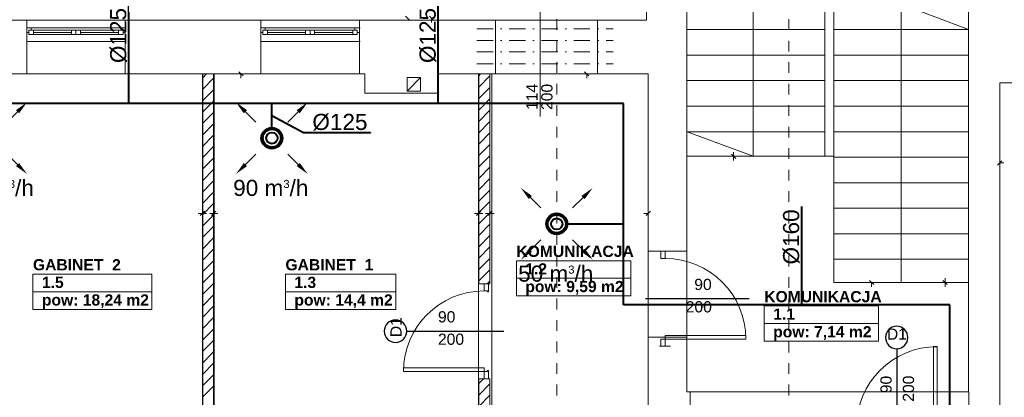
# Model space of a CAD drawing. Header units: millimetres. Extents: x 178516 to 426772, y -178579 to -115871.
# Tile 80 of 256: x 258696 to 269675, y -130651 to -126434. Entities that reach past the tile are written whole.
import ezdxf
from ezdxf.enums import TextEntityAlignment as Align

# ---------------------------------------------------------------- set-up
doc = ezdxf.new("R2010")
doc.units = ezdxf.units.MM
doc.header["$MEASUREMENT"] = 0
doc.linetypes.add('Kropki i Kreski', pattern=[360, 180, -90, 0, -90])
doc.linetypes.add('Przerywana', pattern=[240, 120, -120])
doc.layers.get('0').update_dxf_attribs({"color": 252, "lineweight": 5})
for name, color, linetype, lineweight in [('840-G Znaczniki ogólne_Nr_pióra__3', 252, 'Continuous', 5), ('IS_nawiew', 5, 'Continuous', 40), ('Nowe_! NAZWY POM', 252, 'Continuous', 5), ('Nowe_! NAZWY POM_Nr_pióra__19', 252, 'Continuous', 5), ('Nowe_220-A Ściany', 252, 'Continuous', 5), ('Nowe_220-A Ściany_Nr_pióra__112', 252, 'Continuous', 5), ('Nowe_220-A Ściany_Nr_pióra__93', 252, 'Continuous', 5), ('Nowe_810-G Ogólne_Nr_pióra__21', 252, 'Continuous', 5), ('Nowe_820-G Rysunki Obrazki_Nr_pióra__24', 252, 'Continuous', 5), ('Nowe_Drzwi ARCHICAD_Nr_pióra__168', 252, 'Continuous', 5), ('Nowe_Metryczki pomieszczeń ARCHICADa_Nr_pióra__13', 252, 'Continuous', 5), ('Nowe_Nowe_220(1)-A Ściany zewnętrzne_Nr_pióra__3', 252, 'Continuous', 5), ('Nowe_Nowe_220(1)-A Ściany zewnętrzne_Nr_pióra__57', 252, 'Continuous', 5), ('Nowe_Okna ARCHICADa_Nr_pióra__112', 252, 'Continuous', 5), ('Nowe_Okna ARCHICADa_Nr_pióra__23', 252, 'Continuous', 5), ('Nowe_Okna ARCHICADa_Nr_pióra__3', 252, 'Continuous', 5), ('Nowe_TABELKA_Nr_pióra__1', 252, 'Continuous', 5), ('Nowe_Znaczniki drzwi ARCHICADa', 252, 'Continuous', 5), ('Nowe_Znaczniki drzwi ARCHICADa_Nr_pióra__111', 252, 'Continuous', 5), ('Nowe_Znaczniki drzwi ARCHICADa_Nr_pióra__141', 252, 'Continuous', 5)]:
    doc.layers.add(name, color=color, linetype=linetype, lineweight=lineweight)
doc.styles.add('GENERATED_STYLE_1', font='arial.ttf')
doc.styles.add('GENERATED_STYLE_2', font='arialbd.ttf')
doc.styles.add('WE12', font='arial.ttf')
doc.styles.add('WE2', font='arial.ttf')

# ---------------------------------------------------------------- blocks, each defined once
blk = doc.blocks.new('GABINET  2_1.5_19', base_point=(259507, -129375))
at = {"layer": 'Nowe_Metryczki pomieszczeń ARCHICADa_Nr_pióra__13', "color": 7, "linetype": 'Continuous', "lineweight": 13}
for p, q in [((258844, -129276), (258844, -129669)), ((258844, -129276), (260170, -129276)), ((260170, -129276), (260170, -129669)), ((258844, -129473), (260170, -129473)), ((258844, -129669), (260170, -129669))]:
    blk.add_line(p, q, dxfattribs=at)
at = {"layer": 'Nowe_Metryczki pomieszczeń ARCHICADa_Nr_pióra__13', "color": 7, "lineweight": 13, "style": 'GENERATED_STYLE_2'}
for tag, p in [('ROOM_NAME', (258844, -129108)), ('ROOM_NUMBER', (258944, -129305)), ('ROOM_CALC_AREA', (258944, -129501))]:
    blk.add_attdef(tag, text='', height=125, dxfattribs=at).set_placement(p, align=Align.TOP_LEFT)
blk = doc.blocks.new('KOMUNIKACJA_1.2_21', base_point=(264871, -129224))
at = {"layer": 'Nowe_Metryczki pomieszczeń ARCHICADa_Nr_pióra__13', "color": 7, "linetype": 'Continuous', "lineweight": 13}
for p, q in [((264234, -129126), (264234, -129519)), ((264234, -129126), (265509, -129126)), ((265509, -129126), (265509, -129519)), ((264234, -129322), (265509, -129322)), ((264234, -129519), (265509, -129519))]:
    blk.add_line(p, q, dxfattribs=at)
at = {"layer": 'Nowe_Metryczki pomieszczeń ARCHICADa_Nr_pióra__13', "color": 7, "lineweight": 13, "style": 'GENERATED_STYLE_2'}
for tag, p in [('ROOM_NAME', (264234, -128958)), ('ROOM_NUMBER', (264334, -129154)), ('ROOM_CALC_AREA', (264334, -129351))]:
    blk.add_attdef(tag, text='', height=125, dxfattribs=at).set_placement(p, align=Align.TOP_LEFT)
blk = doc.blocks.new('GABINET  1_1.3_31', base_point=(262274, -129375))
at = {"layer": 'Nowe_Metryczki pomieszczeń ARCHICADa_Nr_pióra__13', "color": 7, "linetype": 'Continuous', "lineweight": 13}
for p, q in [((261659, -129276), (261659, -129669)), ((261659, -129276), (262890, -129276)), ((262890, -129276), (262890, -129669)), ((261659, -129473), (262890, -129473)), ((261659, -129669), (262890, -129669))]:
    blk.add_line(p, q, dxfattribs=at)
at = {"layer": 'Nowe_Metryczki pomieszczeń ARCHICADa_Nr_pióra__13', "color": 7, "lineweight": 13, "style": 'GENERATED_STYLE_2'}
for tag, p in [('ROOM_NAME', (261659, -129108)), ('ROOM_NUMBER', (261759, -129305)), ('ROOM_CALC_AREA', (261759, -129501))]:
    blk.add_attdef(tag, text='', height=125, dxfattribs=at).set_placement(p, align=Align.TOP_LEFT)
blk = doc.blocks.new('KOMUNIKACJA_1.1_37', base_point=(267635, -129730))
at = {"layer": 'Nowe_Metryczki pomieszczeń ARCHICADa_Nr_pióra__13', "color": 7, "linetype": 'Continuous', "lineweight": 13}
for p, q in [((266998, -129631), (266998, -130024)), ((266998, -129631), (268272, -129631)), ((268272, -129631), (268272, -130024)), ((266998, -129828), (268272, -129828)), ((266998, -130024), (268272, -130024))]:
    blk.add_line(p, q, dxfattribs=at)
at = {"layer": 'Nowe_Metryczki pomieszczeń ARCHICADa_Nr_pióra__13', "color": 7, "lineweight": 13, "style": 'GENERATED_STYLE_2'}
for tag, p in [('ROOM_NAME', (266998, -129464)), ('ROOM_NUMBER', (267098, -129660)), ('ROOM_CALC_AREA', (267098, -129856))]:
    blk.add_attdef(tag, text='', height=125, dxfattribs=at).set_placement(p, align=Align.TOP_LEFT)
blk = doc.blocks.new('D Marker 11_28')
at = {"layer": 'Nowe_Znaczniki drzwi ARCHICADa_Nr_pióra__111', "color": 7, "linetype": 'Continuous', "lineweight": 25}
blk.add_line((0, -927), (0, 154), dxfattribs=at)
at = {"layer": 'Nowe_Znaczniki drzwi ARCHICADa_Nr_pióra__141', "color": 7, "linetype": 'Continuous', "lineweight": 25}
for start, end in [(0, 180), (180, 0)]:
    blk.add_arc((0, -1052), 125, start, end, dxfattribs=at)
at = {"layer": 'Nowe_Znaczniki drzwi ARCHICADa_Nr_pióra__141', "color": 7, "lineweight": 25, "style": 'GENERATED_STYLE_1'}
for tag, rotation, p in [('AC_MarkerText_4', 90, (-20, -538)), ('AC_WIDO_B_SIZE', 90, (230, -538)), ('AC_MarkerText_1', 360, (-109, -1115))]:
    blk.add_attdef(tag, text='', height=125, rotation=rotation, dxfattribs=at).set_placement(p, align=Align.BOTTOM_LEFT)
blk = doc.blocks.new('D Marker 11_2')
at = {"layer": 'Nowe_Znaczniki drzwi ARCHICADa_Nr_pióra__111', "color": 7, "linetype": 'Continuous', "lineweight": 25}
blk.add_line((0, 876), (0, -279), dxfattribs=at)
at = {"layer": 'Nowe_Znaczniki drzwi ARCHICADa_Nr_pióra__141', "color": 7, "lineweight": 25, "style": 'GENERATED_STYLE_1'}
for tag, p in [('AC_MarkerText_4', (-20, 305)), ('AC_WIDO_B_SIZE', (230, 210))]:
    blk.add_attdef(tag, text='', height=125, rotation=90, dxfattribs=at).set_placement(p, align=Align.BOTTOM_LEFT)
blk = doc.blocks.new('podkład 20251118')
at = {"color": 252, "linetype": 'Continuous', "lineweight": 5}
for p, q in [((262998, -126395), (263045, -126442)), ((263311, -126442), (263264, -126395)), ((263287, -126418), (263287, -126466)), ((261187, -127062), (261139, -127015)), ((265043, -127062), (264995, -127015)), ((261163, -127038), (261163, -127086)), ((265019, -127038), (265019, -127086)), ((266680, -127983), (266633, -127936)), ((266633, -127936), (266680, -127983)), ((266657, -127960), (266657, -127912)), ((266657, -127960), (266657, -128007)), ((269647, -128010), (269600, -128058)), ((269624, -128034), (269671, -128034)), ((260734, -128598), (260686, -128598)), ((260710, -128621), (260757, -128574)), ((260757, -128574), (260710, -128621)), ((260734, -128598), (260781, -128598)), ((260859, -128598), (260811, -128598)), ((260835, -128621), (260882, -128574)), ((260882, -128574), (260835, -128621)), ((260859, -128598), (260906, -128598)), ((263814, -128598), (263766, -128598)), ((263790, -128621), (263837, -128574)), ((263837, -128574), (263790, -128621)), ((263814, -128598), (263861, -128598)), ((263939, -128598), (263891, -128598)), ((263915, -128621), (263962, -128574)), ((263962, -128574), (263915, -128621)), ((263939, -128598), (263986, -128598)), ((265705, -128598), (265657, -128598)), ((265681, -128621), (265729, -128574)), ((269014, -129369), (269014, -129321)), ((268220, -129392), (268172, -129345)), ((268196, -129369), (268196, -129416)), ((269037, -129392), (268990, -129345)), ((268990, -129345), (269037, -129392)), ((269014, -129369), (269014, -129416))]:
    blk.add_line(p, q, dxfattribs=at)
at = {"layer": '840-G Znaczniki ogólne_Nr_pióra__3', "color": 252, "linetype": 'Przerywana', "lineweight": 5}
for p, q in [((264685, -121149), (264685, -142839)), ((267274, -121149), (267274, -142839))]:
    blk.add_line(p, q, dxfattribs=at)
at = {"layer": 'Nowe_! NAZWY POM_Nr_pióra__19', "color": 252, "linetype": 'Continuous', "lineweight": 5}
for p, q in [((260738, -127038), (257834, -127038)), ((260738, -131402), (260738, -127038)), ((261434, -127038), (260863, -127038)), ((260863, -127038), (260863, -131277)), ((262544, -127038), (261434, -127038)), ((262544, -127255), (262544, -127038)), ((263811, -127038), (263364, -127038)), ((263364, -127038), (263364, -127049)), ((263364, -127049), (263364, -127199)), ((263811, -132678), (263811, -127038)), ((263960, -127038), (263960, -132687)), ((265705, -127038), (263960, -127038)), ((265705, -128538), (265705, -127038)), ((263364, -127199), (263364, -127255)), ((269624, -127140), (269624, -128640)), ((270234, -127140), (269624, -127140)), ((263364, -127255), (262544, -127255)), ((267774, -127960), (266134, -127960)), ((266134, -127960), (266134, -130590)), ((267774, -129369), (267774, -127960)), ((265705, -131888), (265705, -128538)), ((269624, -128640), (269624, -131800)), ((269274, -129369), (267774, -129369)), ((269274, -130590), (269274, -129369)), ((266134, -130590), (266174, -130590)), ((266174, -130590), (266174, -130910)), ((269281, -130590), (269274, -130590)), ((269281, -130910), (269281, -130590))]:
    blk.add_line(p, q, dxfattribs=at)
at = {"layer": 'Nowe_220-A Ściany', "color": 252, "linetype": 'Continuous', "lineweight": 5}
for p, q in [((260734, -127086), (260781, -127038)), ((260734, -127213), (260859, -127088)), ((263814, -127061), (263836, -127038)), ((263814, -127188), (263939, -127063)), ((260734, -127341), (260859, -127216)), ((263814, -127315), (263939, -127190)), ((260734, -127468), (260859, -127343)), ((263814, -127443), (263939, -127318)), ((263814, -127570), (263939, -127445)), ((260734, -127595), (260859, -127470)), ((263814, -127697), (263939, -127572)), ((260734, -127722), (260859, -127597)), ((260734, -127850), (260859, -127725)), ((263814, -127824), (263939, -127699)), ((260734, -127977), (260859, -127852)), ((263814, -127952), (263939, -127827)), ((260734, -128104), (260859, -127979)), ((263814, -128079), (263939, -127954)), ((260734, -128232), (260859, -128107)), ((263814, -128206), (263939, -128081)), ((263814, -128334), (263939, -128209)), ((260734, -128359), (260859, -128234)), ((263814, -128461), (263939, -128336)), ((260734, -128486), (260859, -128361)), ((260734, -128613), (260859, -128488)), ((263814, -128588), (263939, -128463)), ((260734, -128741), (260859, -128616)), ((263814, -128715), (263939, -128590)), ((260734, -128868), (260859, -128743)), ((263814, -128843), (263939, -128718)), ((260734, -128995), (260859, -128870)), ((263814, -128970), (263939, -128845)), ((260734, -129123), (260859, -128998)), ((263814, -129097), (263939, -128972)), ((263814, -129224), (263939, -129099)), ((265927, -129020), (265929, -129018)), ((260734, -129250), (260859, -129125)), ((260734, -129377), (260859, -129252)), ((263814, -129352), (263939, -129227)), ((260734, -129504), (260859, -129379)), ((263910, -129383), (263939, -129354)), ((260734, -129632), (260859, -129507)), ((260734, -129759), (260859, -129634)), ((260734, -129886), (260859, -129761)), ((260734, -130013), (260859, -129888)), ((260734, -130141), (260859, -130016)), ((260734, -130268), (260859, -130143)), ((260734, -130395), (260859, -130270)), ((260734, -130523), (260859, -130398)), ((260734, -130650), (260859, -130525)), ((263814, -130497), (263868, -130443)), ((263814, -130625), (263939, -130500)), ((263814, -130752), (263939, -130627))]:
    blk.add_line(p, q, dxfattribs=at)
at = {"layer": 'Nowe_220-A Ściany_Nr_pióra__112', "color": 252, "linetype": 'Continuous', "lineweight": 5}
for p, q in [((258774, -126576), (258774, -126526)), ((258774, -126676), (258774, -126576)), ((259874, -126576), (259874, -126526)), ((259874, -126676), (259874, -126576)), ((261384, -126576), (261384, -126526)), ((261384, -126676), (261384, -126576)), ((262484, -126576), (262484, -126526)), ((262494, -126526), (262484, -126526)), ((262484, -126676), (262484, -126576)), ((262484, -126676), (262494, -126676))]:
    blk.add_line(p, q, dxfattribs=at)
at = {"layer": 'Nowe_220-A Ściany_Nr_pióra__93', "color": 252, "linetype": 'Continuous', "lineweight": 5}
for p, q in [((260734, -127038), (260734, -131378)), ((260859, -127038), (260734, -127038)), ((260859, -131253), (260859, -127038)), ((263814, -127038), (263814, -129383)), ((263939, -127038), (263814, -127038)), ((263939, -129383), (263939, -127038)), ((265954, -129018), (265829, -129018)), ((265844, -129020), (265829, -129020)), ((265894, -129020), (265844, -129020)), ((265954, -129020), (265894, -129020)), ((265954, -129020), (265954, -129018)), ((263814, -129383), (263874, -129383)), ((263874, -129383), (263924, -129383)), ((263924, -129383), (263939, -129383)), ((265844, -130080), (265829, -130080)), ((265894, -130080), (265844, -130080)), ((265954, -130080), (265894, -130080)), ((263814, -130443), (263874, -130443)), ((263814, -130443), (263814, -132678)), ((263874, -130443), (263924, -130443)), ((263924, -130443), (263939, -130443)), ((263939, -132678), (263939, -130443))]:
    blk.add_line(p, q, dxfattribs=at)
at = {"layer": 'Nowe_810-G Ogólne_Nr_pióra__21', "color": 252, "linetype": 'Kropki i Kreski', "lineweight": 5}
for p, q in [((263795, -126535), (265314, -126535)), ((263795, -126665), (265314, -126665)), ((263795, -126795), (265314, -126795)), ((263795, -126928), (265314, -126928))]:
    blk.add_line(p, q, dxfattribs=at)
at = {"layer": 'Nowe_820-G Rysunki Obrazki_Nr_pióra__24', "color": 7, "linetype": 'Continuous', "lineweight": 15}
blk.add_line((264499, -126316), (264499, -127515), dxfattribs=at)
at = {"layer": 'Nowe_Drzwi ARCHICAD_Nr_pióra__168', "color": 252, "linetype": 'Continuous', "lineweight": 5}
for p, q in [((265894, -129020), (265844, -129020)), ((265844, -129020), (265844, -129100)), ((265894, -129020), (265844, -129020)), ((265844, -129100), (265854, -129100)), ((265854, -129100), (265894, -129100)), ((265894, -129100), (265894, -129020)), ((263874, -129383), (263924, -129383)), ((263874, -129463), (263874, -129383)), ((263874, -129383), (263924, -129383)), ((263924, -129383), (263924, -129463)), ((263914, -129463), (263874, -129463)), ((263914, -129473), (263914, -129463)), ((263924, -129473), (263914, -129473)), ((263924, -129463), (263924, -129473)), ((266794, -129960), (265894, -129960)), ((265894, -129960), (265894, -130000)), ((266794, -130000), (266794, -129960)), ((265854, -130000), (265844, -130000)), ((265844, -130000), (265844, -130080)), ((265844, -130080), (265894, -130080)), ((265894, -130080), (265844, -130080)), ((265894, -130000), (265854, -130000)), ((265894, -130080), (265894, -130000)), ((265894, -130000), (266794, -130000)), ((268925, -130085), (268885, -130085)), ((268885, -130085), (268885, -130985)), ((268925, -130985), (268925, -130085)), ((262974, -130363), (262974, -130323)), ((262974, -130323), (263874, -130323)), ((263874, -130363), (262974, -130363)), ((263874, -130323), (263874, -130363)), ((263874, -130363), (263914, -130363)), ((263874, -130443), (263874, -130363)), ((263914, -130363), (263914, -130353)), ((263914, -130353), (263924, -130353)), ((263924, -130353), (263924, -130363)), ((263924, -130363), (263924, -130443)), ((263924, -130443), (263874, -130443)), ((263874, -130443), (263924, -130443))]:
    blk.add_line(p, q, dxfattribs=at)
for centre, major_axis, start_param, end_param in [((265894, -130000), (636, 636), 5.497787, 7.068583), ((268925, -130985), (-636, 636), -0.785398, 0.785398)]:
    blk.add_ellipse(centre, major_axis=major_axis, ratio=1, start_param=start_param, end_param=end_param, dxfattribs=at)
at = {"layer": 'Nowe_Drzwi ARCHICAD_Nr_pióra__168', "color": 252, "linetype": 'Continuous', "lineweight": 5, "extrusion": (0, 0, -1)}
blk.add_ellipse((263874, -130363), major_axis=(-636, 636), ratio=1, start_param=5.497787, end_param=7.068583, dxfattribs=at)
at = {"layer": 'Nowe_Nowe_220(1)-A Ściany zewnętrzne_Nr_pióra__3', "color": 252, "linetype": 'Continuous', "lineweight": 5}
for p, q in [((263166, -127081), (263016, -127081)), ((263016, -127081), (263016, -127231)), ((263016, -127231), (263166, -127081)), ((263166, -127231), (263166, -127081)), ((263016, -127231), (263166, -127231))]:
    blk.add_line(p, q, dxfattribs=at)
at = {"layer": 'Nowe_Nowe_220(1)-A Ściany zewnętrzne_Nr_pióra__57', "color": 252, "linetype": 'Continuous', "lineweight": 5}
for p, q in [((265684, -124260), (265684, -126438)), ((266134, -124660), (266134, -130590)), ((266134, -124660), (266134, -129990)), ((269274, -124660), (269274, -130590)), ((266875, -126260), (266875, -127960)), ((267674, -127960), (267674, -126260)), ((267774, -126260), (267774, -129369)), ((268524, -129369), (268524, -126260)), ((268524, -126260), (269274, -126545)), ((257274, -126438), (265684, -126438)), ((258774, -126438), (258774, -127038)), ((259874, -126438), (259874, -127038)), ((261384, -126438), (261384, -127038)), ((262484, -126438), (262484, -127038)), ((264000, -126438), (264000, -127038)), ((265140, -126438), (265140, -127038)), ((267674, -126545), (266137, -126545)), ((269274, -126545), (267774, -126545)), ((267674, -126830), (266137, -126830)), ((269274, -126830), (267774, -126830)), ((257834, -127038), (262544, -127038)), ((262544, -127038), (262544, -127255)), ((263364, -127038), (263364, -127255)), ((263364, -127038), (265705, -127038)), ((265705, -127038), (265705, -131888)), ((267674, -127115), (266137, -127115)), ((269274, -127115), (267774, -127115)), ((269624, -127140), (277624, -127140)), ((269624, -131800), (269624, -127140)), ((262544, -127255), (263364, -127255)), ((267674, -127400), (266137, -127400)), ((269274, -127400), (267774, -127400)), ((267674, -127685), (266137, -127685)), ((266875, -127960), (266137, -127685)), ((269274, -127685), (267774, -127685)), ((266134, -127960), (267774, -127960)), ((269274, -127970), (267774, -127970)), ((269274, -128255), (267774, -128255)), ((269274, -128540), (267774, -128540)), ((269274, -128825), (267774, -128825)), ((265705, -129018), (266134, -129018)), ((269274, -129110), (267774, -129110)), ((267774, -129369), (269274, -129369)), ((265705, -129978), (266134, -129978)), ((266134, -130590), (269274, -130590))]:
    blk.add_line(p, q, dxfattribs=at)
at = {"layer": 'Nowe_Okna ARCHICADa_Nr_pióra__112', "color": 252, "linetype": 'Continuous', "lineweight": 5}
for p, q in [((258774, -126576), (258774, -126526)), ((258774, -126576), (258774, -126526)), ((258774, -126676), (258774, -126576)), ((259874, -126576), (259874, -126526)), ((259874, -126576), (259874, -126526)), ((259874, -126676), (259874, -126576)), ((261384, -126576), (261384, -126526)), ((261384, -126576), (261384, -126526)), ((261384, -126676), (261384, -126576)), ((262484, -126576), (262484, -126526)), ((262484, -126576), (262484, -126526)), ((262484, -126676), (262484, -126576))]:
    blk.add_line(p, q, dxfattribs=at)
at = {"layer": 'Nowe_Okna ARCHICADa_Nr_pióra__23', "color": 252, "linetype": 'Continuous', "lineweight": 5}
for p, q in [((258824, -126526), (258774, -126526)), ((258774, -126576), (258799, -126576)), ((258799, -126576), (258799, -126551)), ((258799, -126551), (258824, -126551)), ((258849, -126551), (258799, -126551)), ((258799, -126551), (258799, -126601)), ((258824, -126551), (258824, -126526)), ((258849, -126601), (258849, -126551)), ((259274, -126551), (258849, -126551)), ((258849, -126576), (259274, -126576)), ((259324, -126551), (259274, -126551)), ((259274, -126551), (259274, -126601)), ((259324, -126601), (259324, -126551)), ((259374, -126551), (259324, -126551)), ((259324, -126551), (259324, -126601)), ((259374, -126601), (259374, -126551)), ((259799, -126551), (259374, -126551)), ((259374, -126576), (259799, -126576)), ((259849, -126551), (259799, -126551)), ((259799, -126551), (259799, -126601)), ((259874, -126526), (259824, -126526)), ((259824, -126526), (259824, -126551)), ((259824, -126551), (259849, -126551)), ((259849, -126551), (259849, -126576)), ((259849, -126601), (259849, -126551)), ((259849, -126576), (259874, -126576)), ((261434, -126526), (261384, -126526)), ((261384, -126576), (261409, -126576)), ((261409, -126576), (261409, -126551)), ((261409, -126551), (261434, -126551)), ((261459, -126551), (261409, -126551)), ((261409, -126551), (261409, -126601)), ((261434, -126551), (261434, -126526)), ((261459, -126601), (261459, -126551)), ((261884, -126551), (261459, -126551)), ((261459, -126576), (261884, -126576)), ((261934, -126551), (261884, -126551)), ((261884, -126551), (261884, -126601)), ((261934, -126601), (261934, -126551)), ((261984, -126551), (261934, -126551)), ((261934, -126551), (261934, -126601)), ((261984, -126601), (261984, -126551)), ((262409, -126551), (261984, -126551)), ((261984, -126576), (262409, -126576)), ((262459, -126551), (262409, -126551)), ((262409, -126551), (262409, -126601)), ((262484, -126526), (262434, -126526)), ((262434, -126526), (262434, -126551)), ((262434, -126551), (262459, -126551)), ((262459, -126551), (262459, -126576)), ((262459, -126601), (262459, -126551)), ((262459, -126576), (262484, -126576)), ((258799, -126601), (258849, -126601)), ((258849, -126601), (259274, -126601)), ((259274, -126601), (259324, -126601)), ((259324, -126601), (259374, -126601)), ((259374, -126601), (259799, -126601)), ((259799, -126601), (259849, -126601)), ((261409, -126601), (261459, -126601)), ((261459, -126601), (261884, -126601)), ((261884, -126601), (261934, -126601)), ((261934, -126601), (261984, -126601)), ((261984, -126601), (262409, -126601)), ((262409, -126601), (262459, -126601))]:
    blk.add_line(p, q, dxfattribs=at)
at = {"layer": 'Nowe_Okna ARCHICADa_Nr_pióra__3', "color": 252, "linetype": 'Continuous', "lineweight": 5}
for p, q in [((258774, -126526), (259874, -126526)), ((259324, -126526), (258824, -126526)), ((259824, -126526), (259324, -126526)), ((261384, -126526), (262484, -126526)), ((261934, -126526), (261434, -126526)), ((262434, -126526), (261934, -126526)), ((258774, -126676), (259874, -126676)), ((258849, -126601), (259274, -126601)), ((259374, -126601), (259799, -126601)), ((261384, -126676), (262484, -126676)), ((261459, -126601), (261884, -126601)), ((261984, -126601), (262409, -126601))]:
    blk.add_line(p, q, dxfattribs=at)
at = {"layer": 'Nowe_! NAZWY POM', "color": 7, "linetype": 'Continuous', "lineweight": 13}
for name, p, values in [('KOMUNIKACJA_1.2_21', (264871, -129224), {'ROOM_NAME': 'KOMUNIKACJA', 'ROOM_NUMBER': '1.2', 'ROOM_CALC_AREA': 'pow: 9,59 m2'}), ('GABINET  2_1.5_19', (259507, -129375), {'ROOM_NAME': 'GABINET  2', 'ROOM_NUMBER': '1.5', 'ROOM_CALC_AREA': 'pow: 18,24 m2'}), ('GABINET  1_1.3_31', (262274, -129375), {'ROOM_NAME': 'GABINET  1', 'ROOM_NUMBER': '1.3', 'ROOM_CALC_AREA': 'pow: 14,4 m2'}), ('KOMUNIKACJA_1.1_37', (267635, -129730), {'ROOM_NAME': 'KOMUNIKACJA', 'ROOM_NUMBER': '1.1', 'ROOM_CALC_AREA': 'pow: 7,14 m2'})]:
    blk.add_blockref(name, p, dxfattribs=at).add_auto_attribs(values)
at = {"layer": 'Nowe_Znaczniki drzwi ARCHICADa', "color": 7, "linetype": 'Continuous', "lineweight": 25}
ref = blk.add_blockref('D Marker 11_2', (265954, -129550), dxfattribs=dict(at, rotation=270))
ref.add_attrib('AC_MarkerText_4', '90', dxfattribs={"layer": 'Nowe_Znaczniki drzwi ARCHICADa_Nr_pióra__141', "color": 7, "lineweight": 25, "height": 125, "rotation": 360, "style": 'GENERATED_STYLE_1'}).set_placement((266218, -129490), align=Align.BOTTOM_LEFT)
ref.add_attrib('AC_WIDO_B_SIZE', '200', dxfattribs={"layer": 'Nowe_Znaczniki drzwi ARCHICADa_Nr_pióra__141', "color": 7, "lineweight": 25, "height": 125, "rotation": 360, "style": 'GENERATED_STYLE_1'}).set_placement((266123, -129740), align=Align.BOTTOM_LEFT)
ref = blk.add_blockref('D Marker 11_28', (263939, -129913), dxfattribs=dict(at, rotation=270))
ref.add_attrib('AC_MarkerText_1', 'D1', dxfattribs={"layer": 'Nowe_Znaczniki drzwi ARCHICADa_Nr_pióra__141', "color": 7, "lineweight": 25, "height": 125, "rotation": 90, "style": 'GENERATED_STYLE_1'}).set_placement((262992, -129979), align=Align.BOTTOM_LEFT)
ref.add_attrib('AC_MarkerText_4', '90', dxfattribs={"layer": 'Nowe_Znaczniki drzwi ARCHICADa_Nr_pióra__141', "color": 7, "lineweight": 25, "height": 125, "rotation": 360, "style": 'GENERATED_STYLE_1'}).set_placement((263360, -129852), align=Align.BOTTOM_LEFT)
ref.add_attrib('AC_WIDO_B_SIZE', '200', dxfattribs={"layer": 'Nowe_Znaczniki drzwi ARCHICADa_Nr_pióra__141', "color": 7, "lineweight": 25, "height": 125, "rotation": 360, "style": 'GENERATED_STYLE_1'}).set_placement((263360, -130102), align=Align.BOTTOM_LEFT)
ref = blk.add_blockref('D Marker 11_28', (268475, -131035), dxfattribs=dict(at, rotation=180))
ref.add_attrib('AC_MarkerText_1', 'D1', dxfattribs={"layer": 'Nowe_Znaczniki drzwi ARCHICADa_Nr_pióra__141', "color": 7, "lineweight": 25, "height": 125, "rotation": 360, "style": 'GENERATED_STYLE_1'}).set_placement((268366, -130045), align=Align.BOTTOM_LEFT)
ref.add_attrib('AC_MarkerText_4', '90', dxfattribs={"layer": 'Nowe_Znaczniki drzwi ARCHICADa_Nr_pióra__141', "color": 7, "lineweight": 25, "height": 125, "rotation": 90, "style": 'GENERATED_STYLE_1'}).set_placement((268456, -130605), align=Align.BOTTOM_LEFT)
ref.add_attrib('AC_WIDO_B_SIZE', '200', dxfattribs={"layer": 'Nowe_Znaczniki drzwi ARCHICADa_Nr_pióra__141', "color": 7, "lineweight": 25, "height": 125, "rotation": 90, "style": 'GENERATED_STYLE_1'}).set_placement((268706, -130700), align=Align.BOTTOM_LEFT)
at = {"layer": 'Nowe_TABELKA_Nr_pióra__1', "color": 252, "lineweight": 5, "style": 'GENERATED_STYLE_1'}
for s, p in [('114', (264471, -127442)), ('200', (264637, -127442))]:
    blk.add_text(s, height=125, rotation=90, dxfattribs=at).set_placement(p)
blk = doc.blocks.new('NAW')
at = {"layer": 'IS_nawiew', "lineweight": 20}
for p, q in [((656012824.7, 558967268.9, -2), (656012836.3, 558967257.2, -2)), ((656012824.7, 558967268.9, -2), (656012836.3, 558967257.2, -2)), ((656012883.5, 558967268.9, -2), (656012871.8, 558967257.2, -2)), ((656012883.5, 558967268.9, -2), (656012871.8, 558967257.2, -2)), ((656012824.7, 558967210, -2), (656012836.3, 558967221.6, -2)), ((656012824.7, 558967210, -2), (656012836.3, 558967221.6, -2)), ((656012883.5, 558967210, -2), (656012871.8, 558967221.6, -2)), ((656012883.5, 558967210, -2), (656012871.8, 558967221.6, -2))]:
    blk.add_line(p, q, dxfattribs=at)
at = {"layer": 'IS_nawiew'}
for centre, radius in [((656012854.1, 558967239.4), 11.8), ((656012854.1, 558967239.4), 11.8), ((656012854.1, 558967239.4), 10), ((656012854.1, 558967239.4), 10), ((656012854.1, 558967239.4, 20), 6.25), ((656012854.1, 558967239.4, 20), 6.25)]:
    blk.add_circle(centre, radius, dxfattribs=at)
for points in [[(656012822.9, 558967267.1, -2), (656012814.1, 558967279.5, -2), (656012826.4, 558967270.6, -2)], [(656012822.9, 558967267.1, -2), (656012814.1, 558967279.5, -2), (656012826.4, 558967270.6, -2)], [(656012885.2, 558967267.1, -2), (656012894.1, 558967279.5, -2), (656012881.7, 558967270.6, -2)], [(656012885.2, 558967267.1, -2), (656012894.1, 558967279.5, -2), (656012881.7, 558967270.6, -2)], [(656012822.9, 558967211.7, -2), (656012814.1, 558967199.4, -2), (656012826.4, 558967208.2, -2)], [(656012822.9, 558967211.7, -2), (656012814.1, 558967199.4, -2), (656012826.4, 558967208.2, -2)], [(656012885.2, 558967211.7, -2), (656012894.1, 558967199.4, -2), (656012881.7, 558967208.2, -2)], [(656012885.2, 558967211.7, -2), (656012894.1, 558967199.4, -2), (656012881.7, 558967208.2, -2)]]:
    blk.add_solid(points, dxfattribs=at)

msp = doc.modelspace()

# ---------------------------------------------------------------- linework, layer by layer
at = {"layer": 'IS_nawiew'}
for p, q in [((265430, -127370), (258377, -127370)), ((261508, -127640), (261508, -127370)), ((265430, -129619), (265430, -127370)), ((261508, -127505), (261862, -127695)), ((264802, -128714), (265430, -128714)), ((269069, -129619), (265430, -129619)), ((269069, -133775), (269069, -129619))]:
    msp.add_line(p, q, dxfattribs=at)
for points in [[(259913, -127370), (259913, -126271), (259913, -126271)], [(263364, -127370), (263364, -126271), (263364, -126271)], [(261862, -127695), (262606, -127695), (262606, -127695)], [(267416, -129619), (267416, -128521), (267416, -128521)]]:
    msp.add_lwpolyline(points, dxfattribs=at)

# ---------------------------------------------------------------- block references
msp.add_blockref('podkład 20251118', (0, 0))
at = {"layer": 'IS_nawiew', "xscale": 10, "yscale": 10, "zscale": 10}
for p in [(-6559870163, -5589800151), (-6559867033, -5589800151), (-6559863856, -5589801108)]:
    msp.add_blockref('NAW', p, dxfattribs=at)

# ---------------------------------------------------------------- texts
at = {"layer": 'IS_nawiew', "char_height": 180, "width": 932.23, "attachment_point": 5, "rotation": 90, "style": 'WE12'}
for s, insert in [('%%C125', (259798, -126611)), ('%%C125', (263248, -126611)), ('%%C160', (267301, -128860))]:
    msp.add_mtext(s, dxfattribs=dict(at, insert=insert))
at = {"layer": 'IS_nawiew', "insert": (262267, -127579), "char_height": 180, "width": 932.23, "attachment_point": 5, "style": 'WE12'}
msp.add_mtext('%%C125', dxfattribs=at)
at = {"layer": 'IS_nawiew', "char_height": 180, "attachment_point": 5, "rotation": 359.9539, "style": 'WE2'}
for s, insert in [('120 m{\\A2;\\H0.5x;3}/h', (258365, -128314)), ('90 m{\\A2;\\H0.5x;3}/h', (261496, -128314)), ('50 m{\\A2;\\H0.5x;3}/h', (264673, -129271))]:
    msp.add_mtext(s, dxfattribs=dict(at, insert=insert))

doc.saveas('drawing.dxf')
